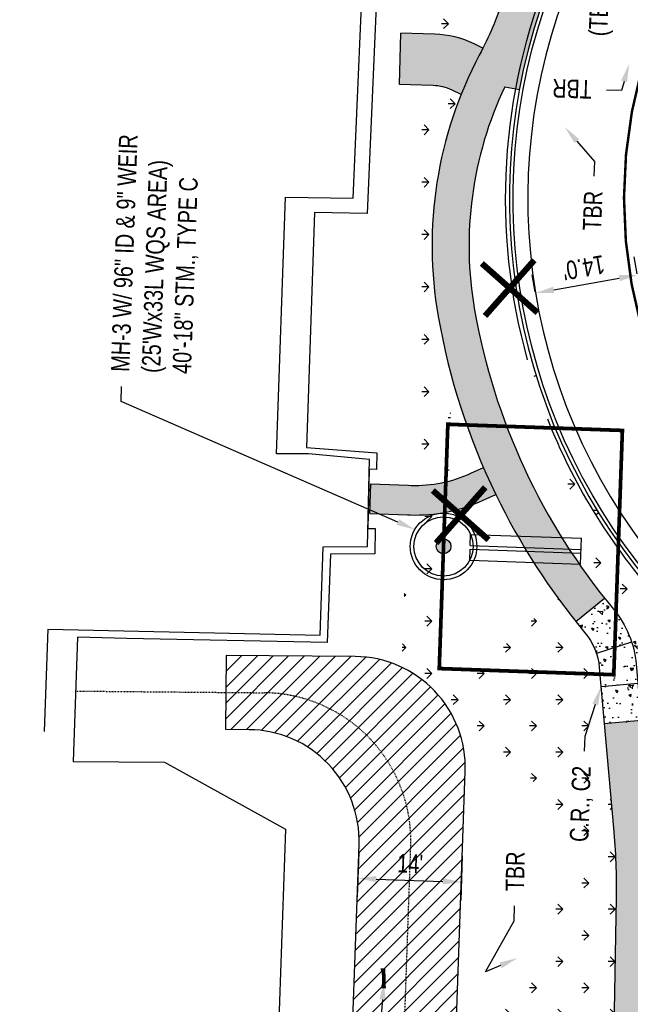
# Model space of a CAD drawing. Header units: feet. Extents: x 161194 to 165526, y 286511 to 289383.
# Tile 10 of 34: x 161319 to 161402, y 288994 to 289127. Entities that reach past the tile are written whole.
import ezdxf
from ezdxf import colors
from ezdxf.entities.mleader import LeaderData, LeaderLine
from ezdxf.math import Vec2, Vec3

# ---------------------------------------------------------------- set-up
doc = ezdxf.new("R2010")
doc.units = ezdxf.units.FT
doc.header["$MEASUREMENT"] = 0
for name, pattern in [('constlimit', [0]), ('HIDDEN', [0.375, 0.25, -0.125]), ('OhDOT_USTN7', [0.221, 0.11, -0.028, 0.055, -0.028])]:
    doc.linetypes.add(name, pattern=pattern)
doc.layers.add('DR_P_Cells', color=1, linetype='Continuous', true_color=0xff0000)
doc.layers.add('DR_P_Storm_Sewer', color=1, linetype='Continuous', true_color=0xff0000)
for name, color, linetype in [('DR_P_Text', 1, 'Continuous'), ('DR_P_Underdrain', 1, 'Continuous'), ('GE_P_Driveway_CL', 7, 'OhDOT_USTN7'), ('PM_P_Edge_Line', 7, 'Continuous'), ('PV_P_Curb', 6, 'Continuous'), ('PV_P_Drive', 1, 'Continuous'), ('PV_P_EOP', 7, 'Continuous'), ('PV_P_Walk', 4, 'Continuous'), ('RD_P_Text', 1, 'Continuous'), ('RW_P_Const_Limits', 30, 'constlimit'), ('RW_P_Esmt_TMP', 8, 'esmtmppr'), ('SC_Shading1', 247, 'Continuous'), ('SC_Shading2', 255, 'Continuous'), ('VG_P_Text', 2, 'Continuous')]:
    doc.layers.add(name, color=color, linetype=linetype)
doc.styles.add('Slanted', font='font31.shx', dxfattribs={"height": 0.1})
doc.styles.add('Slanted-Normal', font='font31.shx', dxfattribs={"height": 0.1})
doc.styles.get("Standard").update_dxf_attribs({"font": 'font31.shx'})
doc.linetypes.add('esmtmppr', pattern='A,1.95,-0.05,["TMP",Slanted,S=1,R=0,X=0,Y=-0.06],-0.35,1.95', length=4.3)
doc.dimstyles.new('COEC', dxfattribs={"dimscale": 13.9, "dimtxt": 0.18, "dimasz": 0.18, "dimexe": 0.18, "dimexo": 0.0625, "dimgap": 0.09, "dimtad": 1, "dimzin": 0, "dimdsep": 46, "dimtxsty": 'Standard', "dimcen": 0.09, "dimclrd": 256, "dimclre": 256, "dimclrt": 256, "dimaunit": 1, "dimadec": 4, "dimazin": 0, "dimtfac": 1, "dimtofl": 0, "dimtmove": 0, "dimatfit": 3, "dimfxl": 1, "dimtolj": 1, "dimtzin": 0, "dimlwd": -1, "dimlwe": -1, "dimarcsym": 0})

# ---------------------------------------------------------------- blocks, each defined once
blk = doc.blocks.new('*D1306')
at = {"layer": 'Defpoints', "color": 0, "transparency": 16777216}
for p in [(161402.9782644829, 289092.0298282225), (161403.1237642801, 289091.2052457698), (161389.3367522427, 289088.7724903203)]:
    blk.add_point(p, dxfattribs=at)
at = {"layer": 'DR_P_Text', "transparency": 16777216}
for p, q in [((161402.9499960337, 289092.1900323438), (161402.543843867, 289094.4917946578)), ((161389.1629839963, 289089.7572768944), (161388.7568318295, 289092.0590392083)), ((161391.6532188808, 289090.031493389), (161400.5162980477, 289091.5954076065))]:
    blk.add_line(p, q, dxfattribs=at)
for points in [[(161400.4438946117, 289092.0057353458), (161400.5887014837, 289091.1850798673), (161402.9782644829, 289092.0298282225)], [(161391.5808154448, 289090.4418211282), (161391.7256223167, 289089.6211656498), (161389.1912524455, 289089.597072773)]]:
    blk.add_solid(points, dxfattribs=at)
at = {"layer": 'DR_P_Text', "transparency": 16777216, "insert": (161395.6937799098, 289093.0292202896), "char_height": 2.5, "attachment_point": 5, "rotation": 190.0069856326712}
blk.add_mtext("\\A1;{\\W0.8;14.0'}", dxfattribs=at)
blk = doc.blocks.new('*D1352')
at = {"layer": 'Defpoints', "color": 0, "transparency": 16777216}
for p in [(161365.338855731, 289015.1139777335), (161379.3301852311, 289014.6213330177), (161379.1700337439, 289010.0729594)]:
    blk.add_point(p, dxfattribs=at)
at = {"layer": 'RD_P_Text', "transparency": 16777216}
for p, q in [((161365.3036668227, 289014.114597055), (161365.090731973, 289008.0671524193)), ((161379.2949963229, 289013.6219523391), (161379.0820614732, 289007.5745077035)), ((161367.6771559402, 289010.4776318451), (161376.6715820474, 289010.1609316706))]:
    blk.add_line(p, q, dxfattribs=at)
for points in [[(161367.6918179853, 289010.8940404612), (161367.662493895, 289010.061223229), (161365.1787042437, 289010.5656041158)], [(161376.6862440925, 289010.5773402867), (161376.6569200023, 289009.7445230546), (161379.1700337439, 289010.0729594)]]:
    blk.add_solid(points, dxfattribs=at)
at = {"layer": 'RD_P_Text', "transparency": 16777216, "insert": (161372.2535440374, 289012.5678882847), "char_height": 2.5, "attachment_point": 5, "rotation": 357.98340774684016}
blk.add_mtext("\\A1;{\\W0.8;14'}", dxfattribs=at)

msp = doc.modelspace()

# ---------------------------------------------------------------- hatches: boundary and pattern name
at = {"layer": 'DR_P_Cells'}
h = msp.add_hatch(color=256, dxfattribs=at)
h.dxf.hatch_style = 1
edge = h.paths.add_edge_path()
edge.add_arc((161376.7629588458, 289055.3831419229), 1, 0, 360)
at = {"layer": 'SC_Shading1'}
h = msp.add_hatch(dxfattribs=at)
h.set_pattern_fill('GRASS', color=256, scale=5, angle=90)
h.set_pattern_definition([(180, (79.28425292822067, 265.7581004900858), (-3.535533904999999, -3.535533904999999), [0.9375, -6.133567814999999]), (135, (79.28425292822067, 265.7581004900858), (-3.535533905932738, -3.535533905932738), [0.9375, -4.0625]), (225, (79.28425292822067, 265.7581004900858), (3.535533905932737, -3.535533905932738), [0.9375, -4.0625])])
edge = h.paths.add_edge_path()
edge.add_line((161374.7620000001, 289139.2379999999), (161368.0989999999, 289143.0759999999))
edge.add_line((161368.0989999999, 289143.0759999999), (161368.6779999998, 289144.7149999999))
edge.add_line((161368.6779999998, 289144.7149999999), (161374.8149999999, 289141.6910000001))
edge.add_line((161374.8149999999, 289141.6910000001), (161374.8237843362, 289142.618055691))
edge.add_line((161374.8237843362, 289142.618055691), (161374.8463612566, 289142.681380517))
edge.add_line((161374.8463612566, 289142.681380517), (161379.8584532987, 289139.8390072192))
edge.add_line((161379.8584532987, 289139.8390072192), (161379.8689999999, 289139.7859999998))
edge.add_line((161379.8689999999, 289139.7859999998), (161379.3307052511, 289123.8920189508))
edge.add_line((161379.3307052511, 289123.8920189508), (161379.2414887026, 289123.8991131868))
edge.add_arc((161375.1114186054, 289111.0801096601), 13.46790000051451, 72.14192125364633, 87.98340774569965)
edge.add_line((161375.5853393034, 289124.5396687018), (161374.2220000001, 289124.605))
edge.add_line((161374.2220000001, 289124.605), (161374.7620000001, 289139.2379999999))
h = msp.add_hatch(dxfattribs=at)
h.set_pattern_fill('GRASS', color=256, scale=5, angle=90)
h.set_pattern_definition([(180, (76.65761515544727, 201.9310757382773), (-3.535533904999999, -3.535533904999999), [0.9375, -6.133567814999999]), (135, (76.65761515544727, 201.9310757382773), (-3.535533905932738, -3.535533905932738), [0.9375, -4.0625]), (225, (76.65761515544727, 201.9310757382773), (3.535533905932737, -3.535533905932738), [0.9375, -4.0625])])
edge = h.paths.add_edge_path()
edge.add_line((161373.4180000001, 289087.1329999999), (161373.8190000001, 289117.662))
edge.add_line((161373.8190000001, 289117.662), (161375.3412760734, 289117.6081641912))
edge.add_arc((161375.1114186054, 289111.0801096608), 6.532099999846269, 64.5953713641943, 87.98340774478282, ccw=False)
edge.add_line((161377.9137424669, 289116.9805597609), (161379.1348146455, 289116.4006311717))
edge.add_arc((161432.434750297, 289095.5555681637), 57.23110860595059, 158.6400371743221, 197.4026568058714)
edge.add_line((161377.8233120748, 289078.4385997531), (161377.8502150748, 289078.2707795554))
edge.add_line((161377.8502150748, 289078.2707795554), (161377.5240000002, 289064.943))
edge.add_line((161377.5240000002, 289064.943), (161379.6541409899, 289064.908574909))
edge.add_arc((161372.96586612, 289081.6198578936), 17.99999999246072, 268.09506866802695, 291.8125268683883, ccw=False)
edge.add_line((161372.3675245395, 289063.6298054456), (161366.9259647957, 289063.8107894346))
edge.add_line((161366.9259647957, 289063.8107894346), (161372.1740000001, 289064.0959999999))
edge.add_line((161372.1740000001, 289064.0959999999), (161373.4180000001, 289087.1329999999))
h = msp.add_hatch(dxfattribs=at)
h.set_pattern_fill('GRASS', color=256, scale=5, angle=90)
h.set_pattern_definition([(180, (103.4355760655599, 182.3723342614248), (-3.535533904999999, -3.535533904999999), [0.9375, -6.133567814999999]), (135, (103.4355760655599, 182.3723342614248), (-3.535533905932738, -3.535533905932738), [0.9375, -4.0625]), (225, (103.4355760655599, 182.3723342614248), (3.535533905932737, -3.535533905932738), [0.9375, -4.0625])])
edge = h.paths.add_edge_path()
edge.add_arc((161466.1501050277, 289102.3264135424), 86.50000000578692, 213.5051080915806, 219.8243529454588, ccw=False)
edge.add_line((161394.023238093, 289054.5774337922), (161394.0013879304, 289054.6362901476))
edge.add_line((161394.0013879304, 289054.6362901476), (161394.571, 289055.9100000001))
edge.add_line((161394.571, 289055.9100000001), (161394.73, 289063.02))
edge.add_line((161394.73, 289063.02), (161389.3694687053, 289062.9997881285))
edge.add_line((161389.3694687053, 289062.9997881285), (161389.0983103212, 289063.0164792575))
edge.add_arc((161466.1501049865, 289102.3264135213), 86.49999995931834, 205.6578091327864, 207.0295587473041, ccw=False)
edge.add_line((161388.179341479, 289064.8723078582), (161388.2040375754, 289064.8964219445))
edge.add_line((161388.2040375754, 289064.8964219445), (161394.7209999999, 289064.8679999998))
edge.add_line((161394.7209999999, 289064.8679999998), (161394.7960297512, 289065.0591901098))
edge.add_arc((161466.1501050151, 289102.3264135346), 80.49999999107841, 207.5774280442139, 219.8243529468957)
edge.add_arc((161389.3489667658, 289038.2827943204), 19.50000000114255, 26.9328311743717, 39.824352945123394, ccw=False)
edge.add_line((161406.7339603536, 289047.1152344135), (161402.1809362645, 289042.476904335))
edge.add_arc((161389.3489667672, 289038.2827943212), 13.49999999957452, 18.09990272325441, 39.82435294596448)
h = msp.add_hatch(dxfattribs=at)
h.set_pattern_fill('GRASS', color=256, scale=5, angle=90)
h.set_pattern_definition([(180, (69.98679537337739, -19.96842084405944), (-3.535533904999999, -3.535533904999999), [0.9375, -6.133567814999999]), (135, (69.98679537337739, -19.96842084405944), (-3.535533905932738, -3.535533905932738), [0.9375, -4.0625]), (225, (69.98679537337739, -19.96842084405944), (3.535533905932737, -3.535533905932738), [0.9375, -4.0625])])
edge = h.paths.add_edge_path()
edge.add_line((161377.9763131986, 288976.1707638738), (161378.5695410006, 288993.0186978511))
edge.add_line((161378.5695410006, 288993.0186978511), (161378.5835923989, 288993.0289194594))
edge.add_arc((161365.6728039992, 289021.7043015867), 31.44782977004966, 294.2391536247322, 297.6987552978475)
edge.add_arc((161372.9265721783, 289007.8871798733), 15.84238183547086, 297.6987552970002, 311.0617994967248)
edge.add_arc((161357.0068776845, 289026.1608485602), 40.07796806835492, 311.0617994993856, 317.598586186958)
edge.add_line((161386.6020003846, 288999.1354487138), (161387.454868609, 289000.0932769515))
edge.add_line((161387.454868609, 289000.0932769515), (161387.4805963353, 289000.1115406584))
edge.add_line((161387.4805963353, 289000.1115406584), (161389.8849999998, 289003.1170000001))
edge.add_arc((161379.1042275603, 289011.128020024), 13.43136241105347, 323.3845484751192, 344.2375677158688)
edge.add_arc((161365.6599141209, 289014.9322175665), 27.40352913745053, 344.2187344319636, 358.7575021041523)
edge.add_line((161393.057, 289014.338), (161390.2850000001, 289021.2820000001))
edge.add_arc((161373.130396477, 289012.5710789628), 19.23955735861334, 26.92096467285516, 34.77632201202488)
edge.add_arc((161382.2776420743, 289018.9229756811), 8.103189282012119, 34.77632201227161, 46.89359665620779)
edge.add_arc((161367.3414999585, 289002.9654412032), 29.96025330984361, 46.89359666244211, 51.17480077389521)
edge.add_arc((161363.2153500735, 288997.8381651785), 36.54159605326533, 51.17480074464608, 55.05118403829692)
edge.add_arc((161379.6947050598, 289021.4179279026), 7.774004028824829, 55.0511840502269, 70.27298985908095)
edge.add_arc((161376.2499785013, 289011.8114516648), 17.97942056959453, 70.27298984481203, 80.26546991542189)
edge.add_line((161379.29, 289029.5320000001), (161379.1511029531, 289029.5483988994))
edge.add_arc((161364.7043615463, 289025.5121057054), 15.00000000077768, 15.60989843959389, 73.85656077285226)
edge.add_line((161368.8750064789, 289039.920635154), (161368.8837324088, 289039.95989946))
edge.add_line((161368.8837324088, 289039.95989946), (161371.1060000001, 289039.8799999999))
edge.add_line((161371.1060000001, 289039.8799999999), (161371.8713514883, 289059.6393529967))
edge.add_line((161371.8713514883, 289059.6393529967), (161372.234559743, 289059.632016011))
edge.add_arc((161372.9658661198, 289081.6198578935), 21.99999999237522, 268.095068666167, 281.3586873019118)
edge.add_line((161377.2987764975, 289060.0507622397), (161377.3779921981, 289060.0641562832))
edge.add_line((161377.3779921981, 289060.0641562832), (161377.0138816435, 289051.34851483))
edge.add_line((161377.0138816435, 289051.34851483), (161376.5290000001, 289039.7420000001))
edge.add_line((161376.5290000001, 289039.7420000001), (161379.7239999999, 289039.9449999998))
edge.add_arc((161375.2926602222, 289059.9096888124), 20.45056409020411, 282.5144280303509, 292.3564484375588)
edge.add_arc((161379.6903666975, 289049.216991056), 8.888833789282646, 292.3564484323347, 307.3089393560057)
edge.add_arc((161366.6595564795, 289066.3168392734), 30.38782967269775, 307.3089393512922, 312.0969365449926)
edge.add_line((161387.0311608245, 289043.7687145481), (161389.398, 289046.0499999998))
edge.add_arc((161380.2703753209, 289054.9280496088), 12.73315739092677, 315.7941209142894, 330.8611539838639)
edge.add_line((161391.3920534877, 289048.7279228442), (161391.6343482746, 289049.1732898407))
edge.add_line((161391.6343482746, 289049.1732898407), (161391.6653235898, 289049.1825772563))
edge.add_arc((161466.150104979, 289102.3264135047), 91.49999994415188, 215.5073195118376, 219.8243529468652)
edge.add_arc((161389.3489667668, 289038.2827943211), 8.499999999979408, 5.087005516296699, 39.824352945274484, ccw=False)
edge.add_line((161397.8154869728, 289039.0364756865), (161399.7476642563, 289017.3312581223))
edge.add_arc((161311.5962479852, 289009.4841050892), 88.5000000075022, -1.0168936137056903, 5.087005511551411, ccw=False)
edge.add_line((161400.082309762, 289007.9134770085), (161399.495161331, 288974.834702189))
edge.add_line((161399.495161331, 288974.834702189), (161398.9080129, 288941.7559273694))
edge.add_arc((161356.4147064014, 288942.5101837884), 42.49999999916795, 344.2142185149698, 358.98310639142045, ccw=False)
edge.add_line((161397.3118415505, 288930.9484219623), (161395.4610916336, 288924.4018098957))
edge.add_line((161395.4610916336, 288924.4018098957), (161391.8576336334, 288915.3312970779))
edge.add_line((161391.8576336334, 288915.3312970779), (161389.5500807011, 288915.0827232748))
edge.add_line((161389.5500807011, 288915.0827232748), (161389.5401191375, 288915.1574558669))
edge.add_line((161389.5401191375, 288915.1574558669), (161390.443, 288943.0860000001))
edge.add_arc((161367.7916543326, 288944.6277441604), 22.70375377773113, 356.1062180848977, 365.9900956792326)
edge.add_arc((161381.3714347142, 288946.0526632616), 9.049420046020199, 5.990095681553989, 21.67508223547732)
edge.add_arc((161358.9447918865, 288937.1393140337), 33.18242862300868, 21.67508223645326, 32.19832708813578)
edge.add_arc((161372.592070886, 288945.7329078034), 17.05487214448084, 32.1983270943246, 46.89640067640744)
edge.add_arc((161357.1938897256, 288929.2801244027), 39.58924732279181, 46.89640067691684, 56.56401746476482)
edge.add_arc((161371.7909424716, 288951.3874939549), 13.09755546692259, 56.56401745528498, 71.80176409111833)
edge.add_line((161375.8813833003, 288963.8299315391), (161375.8767706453, 288963.8402938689))
edge.add_arc((161331.0054213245, 288977.824642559), 46.99999998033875, 342.6901303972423, 357.9834077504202)
h = msp.add_hatch(dxfattribs=at)
h.set_pattern_fill('AR-CONC', color=256, scale=0.5, angle=90)
h.set_pattern_definition([(140, (-62.66498871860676, 123.4156091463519), (0.3137606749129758, 3.586300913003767), [0.375, -4.125]), (85.00000000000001, (-62.66498871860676, 123.4156091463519), (-3.760960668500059, -0.6937566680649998), [0.3, -3.3]), (190.45144446, (-62.63884199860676, 123.7144675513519), (-3.447199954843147, 2.89254423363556), [0.31870096, -3.50571056]), (136.1842, (-63.66498871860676, 123.4156091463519), (0.827596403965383, 5.336206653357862), [0.5624999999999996, -6.187499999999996]), (186.63563549, (-63.59602218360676, 123.8602928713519), (-4.870593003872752, 4.673309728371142), [0.47805171, -5.258568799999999]), (81.18416399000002, (-63.66498871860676, 123.4156091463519), (-4.870593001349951, 4.673309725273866), [0.45, -4.950000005]), (111, (-63.41498871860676, 123.9156091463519), (2.013094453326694, 2.984535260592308), [0.375, -4.125]), (56.00000000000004, (-63.41498871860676, 123.9156091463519), (-3.625750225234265, 1.216576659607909), [0.3, -3.3]), (161.45144474, (-63.24723084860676, 124.1643204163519), (-1.612655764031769, 4.201111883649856), [0.3187009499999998, -3.505710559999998]), (127.5, (-62.66498871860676, 123.4156091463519), (-1.664469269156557, 0.06079927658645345), [0, -3.26, 0, -3.35, 0, -3.3125]), (97.49999999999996, (-62.66498871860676, 123.4156091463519), (-1.972058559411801, 1.315347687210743), [0, -1.91, 0, -3.185, 0, -1.2625]), (57.49999999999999, (-62.66498871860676, 122.3006091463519), (0.1127743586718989, 2.669112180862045), [0, -1.249999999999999, 0, -3.899999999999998, 0, -5.174999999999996]), (47.5, (-62.66498871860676, 121.8006091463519), (-0.5005249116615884, 2.915930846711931), [0, -1.625, 0, -2.59, 0, -3.675])])
edge = h.paths.add_edge_path()
edge.add_arc((161466.1501050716, 289102.3264135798), 86.5000000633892, 218.5800800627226, 219.8243529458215)
edge.add_arc((161389.3489667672, 289038.2827943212), 13.4999999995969, 18.099902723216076, 39.82435294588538, ccw=False)
edge.add_line((161402.1809362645, 289042.476904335), (161406.7339603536, 289047.1152344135))
edge.add_arc((161389.3489667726, 289038.2827943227), 19.49999999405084, 5.087005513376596, 26.932831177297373, ccw=False)
edge.add_line((161408.7721601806, 289040.0118280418), (161403.0278405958, 289036.8730982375))
edge.add_line((161403.0278405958, 289036.8730982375), (161403.4711825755, 289031.892792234))
edge.add_line((161403.4711825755, 289031.892792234), (161398.4908765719, 289031.4494502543))
edge.add_line((161398.4908765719, 289031.4494502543), (161397.8154869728, 289039.0364756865))
edge.add_arc((161389.3489667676, 289038.2827943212), 8.499999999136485, 5.087005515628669, 18.09990272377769)
edge.add_arc((161389.3489667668, 289038.2827943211), 8.499999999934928, 18.09990272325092, 39.82435294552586)
edge.add_arc((161466.1501051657, 289102.326413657), 91.50000018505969, 218.5800800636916, 219.824352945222, ccw=False)
edge.add_line((161394.6211394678, 289045.2662953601), (161398.5298261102, 289048.3843346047))
h = msp.add_hatch(dxfattribs=at)
h.set_pattern_fill('ANSI31', color=256, scale=12)
h.set_pattern_definition([(45, (-3.438726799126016, 117.8500592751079), (-1.060660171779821, 1.060660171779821), [])])
edge = h.paths.add_edge_path()
edge.add_line((161363.9849836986, 288976.6634085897), (161365.338855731, 289015.1139777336))
edge.add_arc((161350.3481455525, 289015.641811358), 14.99999999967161, 357.9834077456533, 449.4807186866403)
edge.add_line((161350.4840912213, 289030.6411953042), (161347.2739695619, 289030.6702899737))
edge.add_line((161347.2739695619, 289030.6702899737), (161347.3646000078, 289040.6698792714))
edge.add_line((161347.3646000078, 289040.6698792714), (161364.8403072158, 289040.5114896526))
edge.add_arc((161364.704361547, 289025.5121057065), 14.99999999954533, -2.01659225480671, 89.48071868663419, ccw=False)
edge.add_line((161379.6950717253, 289024.984272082), (161377.9763131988, 288976.1707638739))
edge.add_arc((161331.005421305, 288977.8246425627), 47.0000000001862, 310.71895382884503, 357.9834077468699, ccw=False)
edge.add_line((161361.6658320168, 288942.2024694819), (161352.6814990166, 288952.9419647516))
edge.add_arc((161331.0054213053, 288977.8246425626), 32.99999999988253, 311.0601398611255, 357.9834077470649)
at = {"layer": 'SC_Shading2'}
h = msp.add_hatch(color=256, dxfattribs=at)
h.dxf.hatch_style = 1
edge = h.paths.add_edge_path()
edge.add_arc((161466.1501050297, 289102.326413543), 91.50000000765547, 205.8747724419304, 218.5800800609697, ccw=False)
edge.add_line((161383.8229784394, 289062.3952949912), (161382.131830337, 289061.6202304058))
edge.add_arc((161372.9658661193, 289081.6198578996), 21.99999999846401, 268.095068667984, 294.62230593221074, ccw=False)
edge.add_line((161372.234559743, 289059.632016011), (161366.7930000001, 289059.8130000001))
edge.add_line((161366.7930000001, 289059.8130000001), (161366.9259647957, 289063.8107894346))
edge.add_line((161366.9259647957, 289063.8107894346), (161372.3675245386, 289063.6298054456))
edge.add_arc((161372.9658661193, 289081.6198579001), 17.99999999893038, 268.0950686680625, 294.6223059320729)
edge.add_line((161380.4652913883, 289065.256526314), (161382.1564394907, 289066.0315908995))
edge.add_arc((161466.1501050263, 289102.3264135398), 91.50000000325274, 190.0056797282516, 203.3698394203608, ccw=False)
edge.add_arc((161430.2052505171, 289095.984691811), 55.00000000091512, 158.2104245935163, 190.0056797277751, ccw=False)
edge.add_line((161379.1348146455, 289116.4006311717), (161377.9137424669, 289116.9805597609))
edge.add_arc((161375.1114186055, 289111.080109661), 6.53209999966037, 64.5953713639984, 87.98340774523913)
edge.add_line((161375.3412760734, 289117.6081641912), (161373.8190000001, 289117.662))
edge.add_line((161373.8190000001, 289117.662), (161370.8199197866, 289117.7362823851))
edge.add_line((161370.8199197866, 289117.7362823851), (161370.9916534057, 289124.6698629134))
edge.add_line((161370.9916534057, 289124.6698629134), (161373.9907336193, 289124.5955805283))
edge.add_line((161373.9907336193, 289124.5955805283), (161375.5853393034, 289124.5396687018))
edge.add_arc((161375.1114186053, 289111.0801096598), 13.46790000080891, 64.59537136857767, 87.98340774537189, ccw=False)
edge.add_line((161380.8892569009, 289123.2456723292), (161382.0903421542, 289122.6752362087))
edge.add_arc((161337.4082856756, 289145.1143500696), 50.00000002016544, 333.3344170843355, 341.6155352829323)
edge.add_line((161384.856363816, 289129.3447627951), (161389.7586992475, 289127.7154490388))
edge.add_arc((161466.1501050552, 289102.3264135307), 80.50000003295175, 161.6155352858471, 169.4349413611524)
edge.add_line((161387.0147935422, 289117.0862399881), (161385.048698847, 289117.4529437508))
edge.add_arc((161430.2052505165, 289095.9846918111), 50.00000000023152, 154.572729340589, 190.0056797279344)
edge.add_arc((161466.1501050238, 289102.3264135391), 86.50000000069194, 190.0056797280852, 218.5800800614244)
edge.add_line((161398.5298261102, 289048.3843346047), (161394.6211394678, 289045.2662953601))
h = msp.add_hatch(color=256, dxfattribs=at)
h.dxf.hatch_style = 1
edge = h.paths.add_edge_path()
edge.add_line((161398.4908765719, 289031.4494502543), (161403.4711825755, 289031.892792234))
edge.add_line((161403.4711825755, 289031.892792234), (161404.7279702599, 289017.774600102))
edge.add_arc((161311.5962482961, 289009.4841051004), 93.49999969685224, -1.0168936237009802, 5.087005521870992, ccw=False)
edge.add_line((161405.0815222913, 289007.8247409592), (161404.0713721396, 288950.9148905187))
edge.add_line((161404.0713721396, 288950.9148905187), (161399.0721596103, 288951.003626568))
edge.add_line((161399.0721596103, 288951.003626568), (161400.082309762, 289007.9134770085))
edge.add_arc((161311.5962483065, 289009.4841051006), 88.4999996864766, 358.9831063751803, 365.0870055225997)
edge.add_line((161399.7476642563, 289017.3312581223), (161398.4908765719, 289031.4494502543))

# ---------------------------------------------------------------- linework, layer by layer
at = {"layer": 'DR_P_Cells'}
for radius in [4.5, 4, 1]:
    msp.add_circle((161376.7629588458, 289055.3831419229), radius, dxfattribs=at)
at = {"layer": 'DR_P_Storm_Sewer', "elevation": 959.7237347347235, "flags": 128}
msp.add_lwpolyline([(161389.0326683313, 289078.3793215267), (161389.2714205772, 289078.4534606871)], dxfattribs=at)
at = {"layer": 'DR_P_Storm_Sewer', "flags": 128}
for points in [[(161380.3664020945, 289055.5064170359), (161380.4191854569, 289057.0054880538)], [(161380.4191854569, 289057.0054880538), (161395.4098956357, 289056.4776544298)], [(161395.2867344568, 289052.9798220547), (161395.4098956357, 289056.4776544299)], [(161380.296024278, 289053.5076556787), (161380.3488076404, 289055.0067266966)], [(161380.3488076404, 289055.0067266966), (161395.3395178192, 289054.4788930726)], [(161380.3664020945, 289055.5064170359), (161395.3571122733, 289054.9785834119)], [(161380.296024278, 289053.5076556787), (161395.2867344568, 289052.9798220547)]]:
    msp.add_lwpolyline(points, dxfattribs=at)
at = {"layer": 'DR_P_Storm_Sewer', "const_width": 0.4999999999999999, "flags": 128}
msp.add_lwpolyline([(161368.3452316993, 288995.9580556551), (161368.7126077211, 288995.9676007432), (161368.6553371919, 288998.1718568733), (161368.2879611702, 288998.1623117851)], dxfattribs=at)
at = {"layer": 'DR_P_Text', "linetype": 'HIDDEN', "ltscale": 0.5, "const_width": 0.5, "flags": 128}
msp.add_lwpolyline([(161399.7742453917, 289038.0626729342), (161376.1823418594, 289038.8933607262), (161377.3435758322, 289071.8729231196), (161400.9354793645, 289071.0422353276)], close=True, dxfattribs=at)
at = {"layer": 'DR_P_Underdrain'}
for points in [[(161388.1228477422, 289080.5836648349, -0.1675311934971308), (161391.3003115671, 289133.2862006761, 0.04808968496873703), (161396.0041227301, 289148.7055409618)], [(161390.801101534, 289072.6022201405, 0.08578306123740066), (161405.1492176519, 289049.0357789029, -0.04568064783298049), (161413.3839952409, 289037.6639004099)]]:
    msp.add_lwpolyline(points, format="xyb", dxfattribs=at)
at = {"layer": 'GE_P_Driveway_CL', "flags": 128}
for points in [[(161327.0449525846, 289035.8538393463), (161352.5300074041, 289035.6228576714)], [(161370.9806484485, 288976.4170862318), (161372.3363600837, 289014.9199009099)]]:
    msp.add_lwpolyline(points, dxfattribs=at)
at = {"layer": 'GE_P_Driveway_CL'}
msp.add_arc((161352.3487465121, 289015.6236790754), 20, 357.9834077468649, 89.48071868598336, dxfattribs=at)
at = {"layer": 'PM_P_Edge_Line', "color": 2, "const_width": 0.333}
msp.add_lwpolyline([(161419.2580868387, 289057.1217349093, 0.00858480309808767), (161417.1987756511, 289059.5623240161, -0.2526345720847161), (161403.5360952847, 289119.7759345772), (161408.4054128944, 289137.2484772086, 0.0592170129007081), (161411.9781467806, 289160.3417381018)], format="xyb", dxfattribs=at)
at = {"layer": 'PV_P_Curb', "flags": 128}
msp.add_lwpolyline([(161404.7091944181, 289051.0915181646, -0.2787139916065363), (161392.2243830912, 289132.9039810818, 0.04797129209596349), (161396.9762044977, 289148.4675263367)], format="xyb", dxfattribs=at)
at = {"layer": 'PV_P_Curb'}
msp.add_arc((161466.1501050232, 289102.3264135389), 80.5, 157.5287626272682, 219.8243529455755, dxfattribs=at)
at = {"layer": 'PV_P_Drive', "flags": 128}
for points in [[(161347.3646000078, 289040.6698792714), (161347.2739695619, 289030.6702899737)], [(161364.8403072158, 289040.5114896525), (161347.3646000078, 289040.6698792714)], [(161377.9763131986, 288976.1707638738), (161379.6950717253, 289024.984272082)]]:
    msp.add_lwpolyline(points, dxfattribs=at)
msp.add_lwpolyline([(161363.9849836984, 288976.6634085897), (161365.338855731, 289015.1139777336, 0.4218886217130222), (161350.4840912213, 289030.641195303), (161347.2739695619, 289030.6702899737)], format="xyb", dxfattribs=at)
at = {"layer": 'PV_P_Drive'}
msp.add_arc((161364.7043615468, 289025.512105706), 15, 357.9834077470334, 89.48071868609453, dxfattribs=at)
at = {"layer": 'PV_P_EOP'}
msp.add_lwpolyline([(161398.9042153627, 289147.9128309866, -0.04751138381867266), (161394.0725261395, 289132.1395418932, 0.2849133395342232), (161407.4085097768, 289051.0095061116, -0.160694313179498), (161426.9002953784, 289004.8265932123)], format="xyb", dxfattribs=at)
at = {"layer": 'PV_P_Walk', "flags": 128}
for points in [[(161384.856363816, 289129.3447627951, -0.04153520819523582), (161381.5973165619, 289121.7192747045, 0.1669113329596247), (161376.0417711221, 289086.4286727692, 0.06935285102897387), (161383.8229784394, 289062.3952949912, 0.06094180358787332), (161395.8770635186, 289043.7265019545, -0.1527417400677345), (161397.8154869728, 289039.0364756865), (161399.7476642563, 289017.3312581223, -0.02663958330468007), (161400.082309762, 289007.9134770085), (161398.9080129, 288941.7559273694, -0.06453078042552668), (161397.3118415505, 288930.9484219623), (161392.797853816, 288914.981204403)], [(161385.048698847, 289117.4529437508, 0.1558491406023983), (161380.9657237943, 289087.297401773, 0.1308476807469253), (161399.7171204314, 289046.9286829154, -0.1527417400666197), (161402.7957929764, 289039.4798176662), (161404.7279702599, 289017.774600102, -0.02663958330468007), (161405.0815222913, 289007.8247409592), (161403.9072254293, 288941.6671913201, -0.06453078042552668), (161402.1232692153, 288929.5882146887), (161398.4660436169, 288916.6516007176)]]:
    msp.add_lwpolyline(points, format="xyb", dxfattribs=at)
at = {"layer": 'PV_P_Walk', "elevation": 960.3269999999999, "flags": 128}
msp.add_lwpolyline([(161370.8199197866, 289117.7362823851), (161370.9916534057, 289124.6698629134)], dxfattribs=at)
for points in [[(161382.0903421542, 289122.6752362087), (161380.8892569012, 289123.245672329, 0.1024052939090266), (161375.5853393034, 289124.5396687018), (161374.0268984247, 289124.5945425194), (161370.9916534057, 289124.6698629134)], [(161379.1348146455, 289116.4006311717), (161377.9137424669, 289116.9805597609, 0.1024052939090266), (161375.3412760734, 289117.6081641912), (161373.7828351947, 289117.6630380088), (161370.8199197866, 289117.7362823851)]]:
    msp.add_lwpolyline(points, format="xyb", dxfattribs=at)
at = {"layer": 'PV_P_Walk', "flags": 128}
for points in [[(161385.048698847, 289117.4529437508), (161387.0147935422, 289117.0862399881)], [(161380.4652913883, 289065.256526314), (161382.1564394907, 289066.0315908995)], [(161366.7930000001, 289059.8130000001), (161366.9259647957, 289063.8107894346)], [(161366.9259647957, 289063.8107894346), (161372.0026382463, 289063.6419414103)], [(161372.0026382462, 289063.6419414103), (161372.3675245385, 289063.6298054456)], [(161382.131830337, 289061.6202304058), (161383.8229784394, 289062.3952949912)], [(161366.7930000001, 289059.8130000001), (161371.8696734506, 289059.6441519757)], [(161371.8696734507, 289059.6441519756), (161372.2345597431, 289059.632016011)], [(161394.6211394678, 289045.2662953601), (161398.5298261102, 289048.3843346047)], [(161402.1809362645, 289042.476904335), (161397.4283549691, 289040.9235302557)], [(161403.0278405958, 289036.8730982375), (161398.0475345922, 289036.4297562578)], [(161403.4711825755, 289031.892792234), (161398.4908765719, 289031.4494502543)]]:
    msp.add_lwpolyline(points, dxfattribs=at)
at = {"layer": 'PV_P_Walk'}
for radius in [18, 22]:
    msp.add_arc((161372.9658661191, 289081.6198579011), radius, 268.095068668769, 294.6223059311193, dxfattribs=at)
at = {"layer": 'RW_P_Const_Limits', "flags": 128}
msp.add_lwpolyline([(161416.6485474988, 288757.6250089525), (161417.6922561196, 288787.6130524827), (161438.3532619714, 288786.8939635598), (161438.5972597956, 288793.8236105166), (161446.0845818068, 288807.5405735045), (161447.3883913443, 288844.5693454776), (161585.4555437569, 288839.7880729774), (161585.6629496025, 288845.7772598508), (161587.7041017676, 288903.7504608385), (161669.4567214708, 288900.8720830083), (161669.3843068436, 288898.8153393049), (161688.7342659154, 288898.1370014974), (161685.5694113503, 288808.24777675), (161720.5822771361, 288807.0150302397, 0.05527215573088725), (161745.0058036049, 288681.2769272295), (161753.8199854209, 288662.1553636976), (161751.1262045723, 288660.338471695), (161757.7616477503, 288642.4707222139), (161761.4405209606, 288639.1310084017), (161774.3627886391, 288644.7007002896), (161822.7330282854, 288660.8492850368), (161845.1253330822, 288674.2415155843), (161830.4357324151, 288698.8030712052), (161825.5500758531, 288731.7637732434), (161831.2137482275, 288732.6969287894), (161823.5730659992, 288765.9173054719), (161851.8960672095, 288777.5325115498), (161816.4192443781, 288864.0406707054), (161812.2379287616, 288917.6410658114), (161814.5794109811, 288982.5403279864), (161806.568, 288982.605), (161807.4083870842, 289005.7609042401), (161812.3454514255, 289005.5825981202), (161814.1600000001, 289045.1779999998), (161814.8360210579, 289045.1232414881), (161816.2141521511, 289083.321136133), (161806.2196393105, 289083.6730268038), (161806.8722809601, 289101.7438244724), (161778.9889030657, 289102.7508554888), (161789.0147506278, 289368.8675711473), (161761.0346007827, 289369.9217128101), (161751.5924847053, 289119.2990194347), (161715.4934064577, 289120.6027671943), (161714.3223979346, 289088.1790656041), (161651.8819597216, 289090.3674608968), (161653.66115176, 289139.6309741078), (161642.6683892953, 289140.0279867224), (161640.8905269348, 289090.7530299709), (161588.1886211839, 289092.6103220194), (161467.8924595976, 289114.295520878), (161469.9859442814, 289173.7514189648), (161430.3448375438, 289180.9813183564), (161362.2579997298, 289183.3787045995), (161360.8345553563, 289142.9522499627), (161368.2908745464, 289143.0117256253), (161366.4502846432, 289100.3522430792), (161359.3384401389, 289100.4619109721), (161358.2221753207, 289068.7594926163), (161358.2428971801, 289068.7587629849), (161367.762230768, 289068.0275814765), (161367.7137430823, 289065.7856941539), (161366.7142282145, 289065.8189375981), (161366.5412324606, 289057.8202677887), (161367.5407473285, 289057.7870243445), (161367.4667433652, 289054.3653607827), (161361.4715354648, 289054.3262681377), (161361.0375463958, 289042.3880607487), (161333.9495131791, 289042.9702308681), (161327.3005573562, 289043.1131287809), (161326.710543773, 289026.3564800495), (161339.0348951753, 289026.2447793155), (161355.4068255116, 289017.2203488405), (161354.4524809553, 288990.1165380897), (161351.724800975, 288990.1412601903), (161298.4885839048, 288990.6237622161), (161298.6154665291, 289004.6231872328), (161237.8112885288, 289005.1742808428), (161230.8207927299, 289001.2374743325), (161230.5333541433, 288969.5233214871), (161230.4038926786, 288955.2393635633), (161243.1955362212, 288955.1234275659, -0.2289954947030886), (161318.8696831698, 288917.6975216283, 0.09519770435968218), (161353.7752514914, 288887.101713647), (161364.6104598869, 288880.755028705), (161363.3540856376, 288845.0734400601), (161357.3522827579, 288845.1278369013), (161356.6130632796, 288824.1336742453), (161362.6148661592, 288824.0792774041), (161361.8173069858, 288801.4282414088, 0.111131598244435), (161356.1348492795, 288779.7669147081), (161355.7829601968, 288769.7731079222), (161360.6966151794, 288769.6000946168), (161360.3447260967, 288759.606287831), (161416.6485051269, 288757.6237915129)], format="xyb", dxfattribs=at)
at = {"layer": 'RW_P_Esmt_TMP', "ltscale": 0.9, "flags": 128}
msp.add_lwpolyline([(161322.8501455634, 289030.3916327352), (161323.3362972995, 289044.1985587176), (161360.074, 289043.409), (161360.5070000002, 289055.3199999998), (161366.4879999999, 289055.3590000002), (161366.7420000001, 289067.1030000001), (161358.5279999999, 289067.875), (161354.189463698, 289067.9008675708), (161355.4085249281, 289102.5227498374), (161364.5359999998, 289102.3819999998), (161366.202, 289140.9950000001), (161356.760508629, 289140.9196895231), (161358.4012326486, 289187.516982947)], dxfattribs=at)
at = {"layer": 'VG_P_Text', "const_width": 0.8250000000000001, "flags": 128}
for points, elevation in [([(161382.3700208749, 289086.5023628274), (161389.0259791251, 289094.0316371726)], 960.9389999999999), ([(161381.9333628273, 289093.5949791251), (161389.4626371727, 289086.9390208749)], 960.9389999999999), ([(161375.3153628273, 289062.9289791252), (161382.8446371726, 289056.2730208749)], 960.6939999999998), ([(161375.7520208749, 289055.8363628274), (161382.4079791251, 289063.3656371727)], 960.6939999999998)]:
    msp.add_lwpolyline(points, dxfattribs=dict(at, elevation=elevation))

# ---------------------------------------------------------------- texts
at = {"layer": 'DR_P_Text', "insert": (161398.132753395, 289127.8341727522, -960.8809999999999), "char_height": 2.499999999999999, "attachment_point": 5, "rotation": 87.98333333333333, "style": 'Slanted-Normal'}
msp.add_mtext('{\\W0.8;(TBR)}', dxfattribs=at)

# ---------------------------------------------------------------- dimensions: what is measured, and where the dimension line sits
at = {"layer": 'DR_P_Text'}
dim = msp.add_aligned_dim(p1=(161389.3367522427, 289088.7724903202), p2=(161403.1237642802, 289091.2052457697), distance=0.8373209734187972, text="{\\W0.8;14.0'}", dimstyle='COEC', override={"dimscale": 20, "dimtxt": 0.125, "dimasz": 0.125, "dimexe": 0.125, "dimexo": 0.05, "dimgap": 0.05}, dxfattribs=at)
dim.commit()
dim.dimension.update_dxf_attribs({"geometry": '*D1306', "text_midpoint": (161395.6937799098, 289093.0292202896)})
at = {"layer": 'RD_P_Text'}
dim = msp.add_aligned_dim(p1=(161365.338855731, 289015.1139777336), p2=(161379.3301852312, 289014.6213330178), distance=-4.551192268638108, text="{\\W0.8;14'}", dimstyle='COEC', override={"dimscale": 20, "dimtxt": 0.125, "dimasz": 0.125, "dimexe": 0.125, "dimexo": 0.05, "dimgap": 0.05}, dxfattribs=at)
dim.commit()
dim.dimension.update_dxf_attribs({"geometry": '*D1352', "text_midpoint": (161372.2535440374, 289012.5678882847)})

# ---------------------------------------------------------------- leaders
at = {"layer": 'DR_P_Text'}
ml = msp.add_multileader_mtext('Standard', dxfattribs=at)
ml.set_content('{\\W0.8;TBR}', color=256, style='Slanted-Normal')
ml.set_leader_properties()
ml.build(insert=Vec2(0, 0))
ml.multileader.update_dxf_attribs({"dogleg_length": 0.1, "arrow_head_size": 2.5, "scale": 20})
ctx = ml.context
ctx.base_point, ctx.scale, ctx.char_height, ctx.arrow_head_size, ctx.plane_origin, ctx.plane_x_axis, ctx.plane_y_axis = Vec3(161398.8000388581, 289116.9978389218), 20, 2.5, 2.5, Vec3(161462.3590790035, 289082.5709438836), Vec3(-0.9993806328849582, 0.03519020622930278), Vec3(-0.03519020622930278, -0.9993806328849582)
notes = []
notes.append((ctx, [(1, (1, 1, 0), (161400.7988001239, 289116.9274585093), (-0.9993806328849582, 0.03519020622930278), 2, [(1, [(161401.8661851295, 289120.5709410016)], 0, [])])]))
ctx.mtext.insert, ctx.mtext.text_direction, ctx.mtext.rotation, ctx.mtext.flow_direction = Vec3(161396.7572898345, 289115.8189935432), Vec3(-0.9993806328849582, 0.03519020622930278), 3.106395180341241, 5
ml = msp.add_multileader_mtext('Standard', dxfattribs=at)
ml.set_content('{\\W0.8;TBR}', color=256, style='Slanted-Normal')
ml.set_leader_properties()
ml.build(insert=Vec2(0, 0))
ml.multileader.update_dxf_attribs({"dogleg_length": 0.1, "arrow_head_size": 2.5, "scale": 20})
ctx = ml.context
ctx.base_point, ctx.scale, ctx.char_height, ctx.arrow_head_size, ctx.plane_origin, ctx.plane_x_axis, ctx.plane_y_axis = Vec3(161396.7506046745, 289096.0632865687), 20, 2.5, 2.5, Vec3(161363.7492405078, 289040.9695449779), Vec3(0.03519020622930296, 0.9993806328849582), Vec3(-0.9993806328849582, 0.03519020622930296)
ctx.text_align_type = 2
notes.append((ctx, [(0, (1, 1, 0), (161397.148868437, 289107.3737372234), (-0.03519020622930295, -0.9993806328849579), 2, [(1, [(161393.1381905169, 289112.0051653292)], 0, [])])]))
ctx.mtext.insert, ctx.mtext.text_direction, ctx.mtext.rotation, ctx.mtext.alignment, ctx.mtext.flow_direction = Vec3(161395.758881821, 289103.4202024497), Vec3(0.03519020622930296, 0.9993806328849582), 1.535598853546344, 3, 5
ml = msp.add_multileader_mtext('Standard', dxfattribs=at)
ml.set_content('{\\W0.8;MH-3 W/ 96" ID & 9" WEIR\\P(25\'Wx33L WQS AREA)\\P40\'-18" STM., TYPE C}', color=256, style='Slanted-Normal')
ml.set_leader_properties()
ml.build(insert=Vec2(0, 0))
ml.multileader.update_dxf_attribs({"dogleg_length": 0.1, "arrow_head_size": 2.5, "scale": 20})
ctx = ml.context
ctx.base_point, ctx.scale, ctx.char_height, ctx.arrow_head_size, ctx.plane_origin, ctx.plane_x_axis, ctx.plane_y_axis = Vec3(161333.2495270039, 289076.9608628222), 20, 2.5, 2.5, Vec3(161267.8103117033, 289145.5005526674), Vec3(0.03518890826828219, 0.9993806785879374), Vec3(-0.9993806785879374, 0.03518890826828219)
notes.append((ctx, [(1, (1, 1, 0), (161333.1791491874, 289074.9621014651), (0.03518890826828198, 0.9993806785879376), 2, [(0, [(161372.8841901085, 289057.6646223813)], 0, [])])]))
ctx.mtext.insert, ctx.mtext.text_direction, ctx.mtext.rotation, ctx.mtext.flow_direction = Vec3(161331.7930732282, 289079.0133850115), Vec3(0.03518890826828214, 0.9993806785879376), 1.535600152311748, 5
ml = msp.add_multileader_mtext('Standard', dxfattribs=at)
ml.set_content('{\\W0.8;C.R., C2}', color=256, style='Slanted-Normal')
ml.set_leader_properties()
ml.build(insert=Vec2(0, 0))
ml.multileader.update_dxf_attribs({"dogleg_length": 0.1, "arrow_head_size": 2.5, "scale": 20})
ctx = ml.context
ctx.base_point, ctx.scale, ctx.char_height, ctx.arrow_head_size, ctx.plane_origin, ctx.plane_x_axis, ctx.plane_y_axis = Vec3(161395.1958125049, 289011.4647585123), 20, 2.5, 2.5, Vec3(161367.8134395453, 288964.0407835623), Vec3(0.03519020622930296, 0.9993806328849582), Vec3(-0.9993806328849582, 0.03519020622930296)
ctx.text_align_type = 2
notes.append((ctx, [(0, (1, 1, 0), (161395.838731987, 289029.7232840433), (-0.03519020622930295, -0.9993806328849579), 2, [(1, [(161398.0475345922, 289036.4297562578)], 0, [])])]))
ctx.mtext.insert, ctx.mtext.text_direction, ctx.mtext.rotation, ctx.mtext.alignment, ctx.mtext.flow_direction = Vec3(161394.1711396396, 289025.7795243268), Vec3(0.03519020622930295, 0.9993806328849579), 1.535598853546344, 3, 5
ml = msp.add_multileader_mtext('Standard', dxfattribs=at)
ml.set_content('{\\W0.8;TBR}', color=256, style='Slanted-Normal')
ml.set_leader_properties()
ml.build(insert=Vec2(0, 0))
ml.multileader.update_dxf_attribs({"dogleg_length": 0.1, "arrow_head_size": 2.5, "scale": 20})
ctx = ml.context
ctx.base_point, ctx.scale, ctx.char_height, ctx.arrow_head_size, ctx.plane_origin, ctx.plane_x_axis, ctx.plane_y_axis = Vec3(161386.3549779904, 289006.8385698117), 20, 2.5, 2.5, Vec3(161332.5601502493, 289048.5189699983), Vec3(0.01774720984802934, 0.9998425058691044), Vec3(-0.9998425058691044, 0.01774720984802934)
notes.append((ctx, [(1, (1, 1, 0), (161386.3194835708, 289004.8388847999), (0.01774720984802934, 0.9998425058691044), 2, [(0, [(161386.7662524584, 288999.8087573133), (161382.4208552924, 288997.9268064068)], 0, [])])]))
ctx.mtext.insert, ctx.mtext.text_direction, ctx.mtext.rotation, ctx.mtext.flow_direction = Vec3(161385.1406692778, 289008.8604388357), Vec3(0.01774720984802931, 0.9998425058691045), 1.553048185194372, 5
ml = msp.add_multileader_mtext('Standard', dxfattribs=at)
ml.set_content('{\\W0.8;PLUG}', color=256, style='Slanted-Normal')
ml.set_leader_properties()
ml.build(insert=Vec2(0, 0))
ml.multileader.update_dxf_attribs({"dogleg_length": 0.1, "arrow_head_size": 2.5, "scale": 20})
ctx = ml.context
ctx.base_point, ctx.scale, ctx.char_height, ctx.arrow_head_size, ctx.plane_origin, ctx.plane_x_axis, ctx.plane_y_axis = Vec3(161367.1500337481, 288970.058010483), 20, 2.5, 2.5, Vec3(161294.4653365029, 289024.7466353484), Vec3(0.03519020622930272, 0.9993806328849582), Vec3(-0.9993806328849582, 0.03519020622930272)
ctx.text_align_type = 2
notes.append((ctx, [(0, (1, 1, 0), (161367.6075064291, 288983.0499587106), (-0.03519020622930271, -0.999380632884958), 2, [(1, [(161368.7054226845, 288996.6980838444)], 0, [])])]))
ctx.mtext.insert, ctx.mtext.text_direction, ctx.mtext.rotation, ctx.mtext.alignment, ctx.mtext.flow_direction = Vec3(161366.217519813, 288979.0964239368), Vec3(0.03519020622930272, 0.9993806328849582), 1.535598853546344, 3, 5
for ctx, leaders in notes:
    for number, flags, end, landing, length, lines in leaders:
        leader = LeaderData()
        leader.index, (leader.has_last_leader_line, leader.has_dogleg_vector, leader.attachment_direction) = number, flags
        leader.last_leader_point, leader.dogleg_vector, leader.dogleg_length = Vec3(end), Vec3(landing), length
        for number, points, colour, breaks in lines:
            line = LeaderLine()
            line.index, line.vertices, line.color, line.breaks = number, Vec3.list(points), colors.encode_raw_color(colour), breaks
            leader.lines.append(line)
        ctx.leaders.append(leader)

doc.saveas('drawing.dxf')
